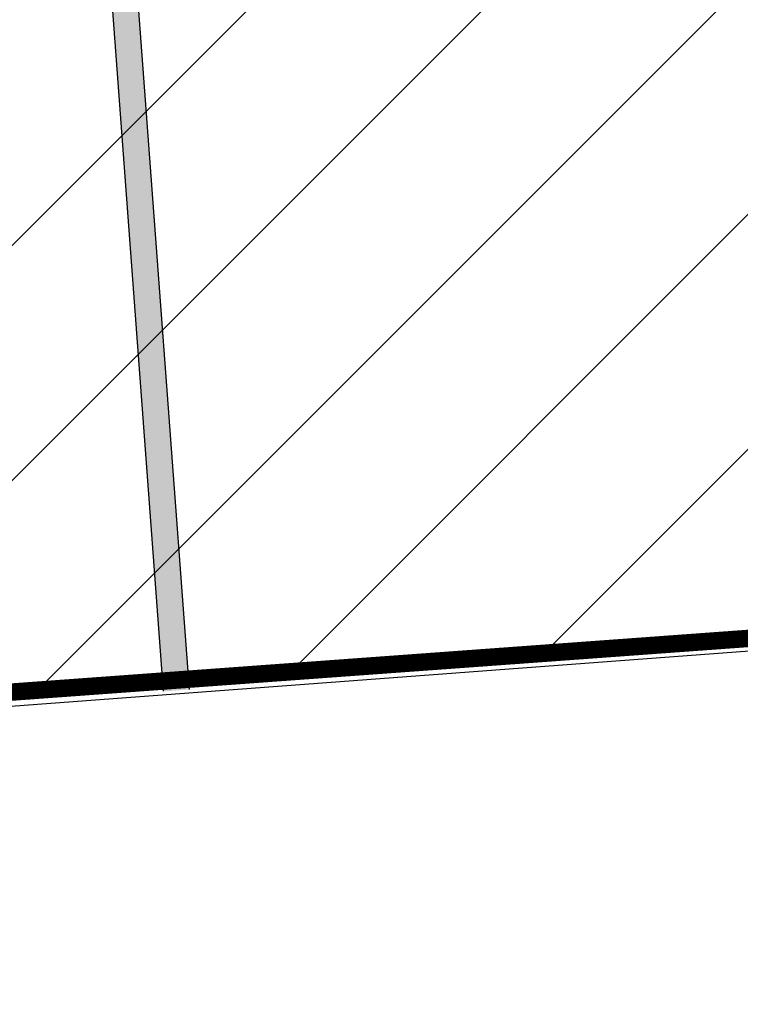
# Model space of a CAD drawing. Header units: millimetres. Extents: x 573132 to 957048, y 21042 to 318066.
# Tile 241 of 256: x 842004 to 844071, y 170525 to 173347. Entities that reach past the tile are written whole.
import ezdxf

# ---------------------------------------------------------------- set-up
doc = ezdxf.new("R2010")
doc.units = ezdxf.units.MM
doc.header["$LTSCALE"] = 2000
doc.layers.add('_NIBSC_A_parking-bays', color=7, linetype='Continuous')
doc.layers.add('_NIBSC_FM trees 3metre zone', color=210, linetype='Continuous')

msp = doc.modelspace()

# ---------------------------------------------------------------- hatches: boundary and pattern name
h = msp.add_hatch()
h.set_pattern_fill('ANSI31', color=2, scale=150)
h.set_pattern_definition([(45, (-73644.35, -3403.46), (-336.7596, 336.7596), [])])
h.paths.add_polyline_path([(864792.8, 173080.8), (864349.1, 178022.7), (865349.4, 178085.4), (864538.5, 189020.2), (812335.3, 185127), (812803, 179760.7), (810219.1, 179634.3), (810520.8, 174703.5), (813609.6, 174892.5), (813975.7, 169380.4)])
h = msp.add_hatch(color=7)
h.dxf.hatch_style = 1
h.paths.add_polyline_path([(842490.5, 171427.1), (842415.7, 171421.5), (842058.7, 176208.1), (842133.5, 176213.8)])
at = {"layer": '_NIBSC_FM trees 3metre zone'}
h = msp.add_hatch(dxfattribs=at)
h.set_pattern_fill('ANSI31', color=256, scale=1500)
h.set_pattern_definition([(45, (0, -300000), (-3367.596, 3367.596), [])])
h.paths.add_polyline_path([(593903.2, 232617.7), (679741.5, 243682.5), (730246.2, 249484.4), (739010, 251812.5), (755357.3, 259572.6), (798190.5, 265511.7), (811700.6, 266996.3), (863086.4, 275757), (876855.1, 143047.8), (913767.4, 142393.8), (912963.3, 130302.9), (912377.4, 121144.5), (904518.6, 98597.9), (903417.9, 94708.4), (895370.5, 63435.9), (848719, 56730), (841118.6, 53483.2), (784097.4, 45680.2), (763757.6, 42853.6), (670408.4, 24434.5), (665577.7, 34769.6), (663265.2, 39852.7), (610755, 158063.7), (608829.3, 162279.9), (603679.1, 173549.1), (597792.5, 194109.5)])
h.paths.add_polyline_path([(597181.3, 230015.5), (680104.5, 240704.4), (730805.4, 246528.9), (740047.1, 248984), (756226.7, 256664.5), (798560.4, 262534.3), (812116.9, 264024), (860432.9, 272261.3), (874145.3, 140095.4), (910565, 139450.1), (909969.7, 130498.2), (909409.7, 121745), (901656.3, 99500.9), (900521.5, 95490.8), (892963.6, 66120.8), (847902.5, 59643.5), (840311.6, 56400.8), (783687.5, 48652), (763260.4, 45813.4), (672131.7, 27832.4), (668302, 36025.9), (666001.5, 41082.8), (613490.4, 159295.9), (611558.1, 163526.3), (606501.3, 174591.3), (600750.4, 194677.7)], flags=16)

# ---------------------------------------------------------------- linework, layer by layer
at = {"color": 7}
for p, q in [((842047.1, 176363.7), (842415.6, 171422)), ((842121.9, 176369.2), (842490.5, 171427.1))]:
    msp.add_line(p, q, dxfattribs=at)
at = {"color": 7, "const_width": 50}
msp.add_lwpolyline([(812335.3, 185127), (864538.5, 189020.2), (865349.4, 178085.4), (864349.1, 178022.7), (864792.8, 173080.8), (813975.7, 169380.4), (813609.6, 174892.5), (810520.8, 174703.5), (810219.1, 179634.3), (812803, 179760.7), (812335.3, 185127)], dxfattribs=at)
at = {"layer": '_NIBSC_A_parking-bays'}
msp.add_line((837327.4, 171032.7), (864744.8, 173077.4), dxfattribs=at)

doc.saveas('drawing.dxf')
